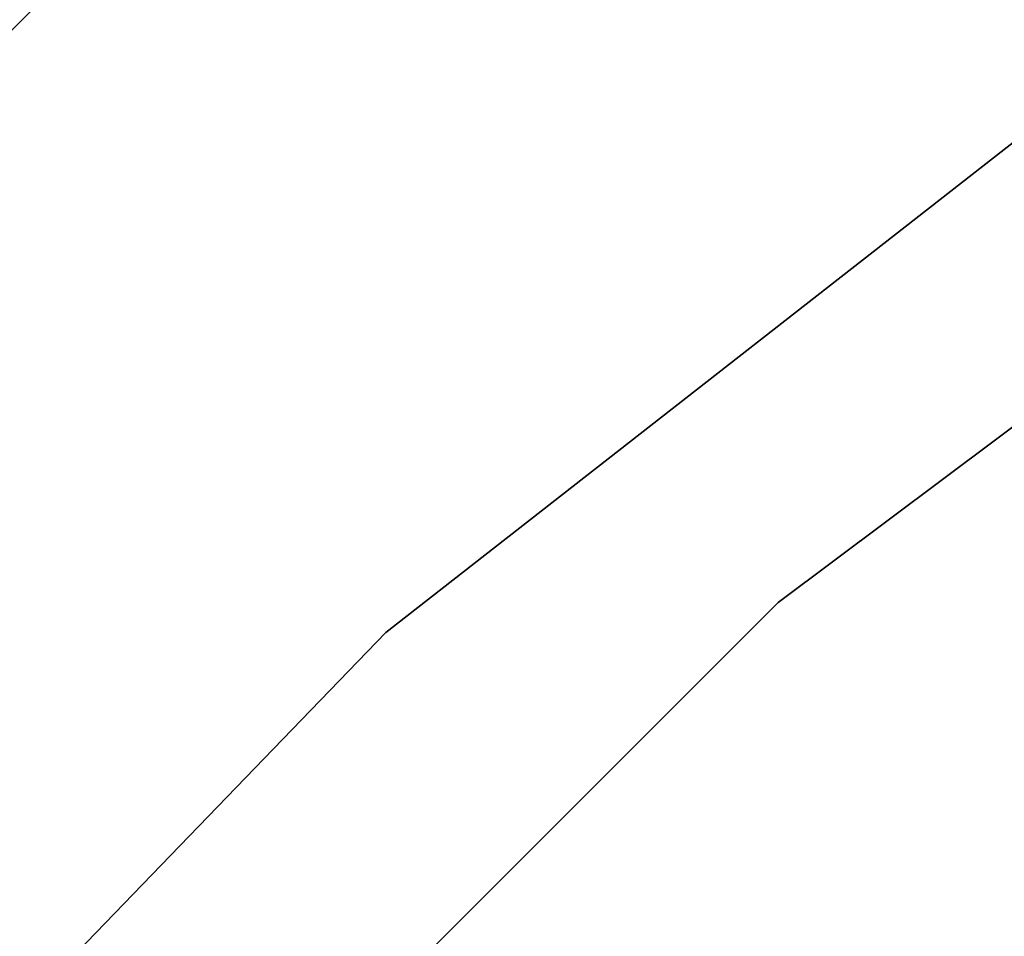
# Model space of a CAD drawing. Header units: millimetres. Extents: x -150 to 150, y -150 to 150.
# Tile 97 of 222: x -72.57 to -66.35, y 76.11 to 81.9. Entities that reach past the tile are written whole.
import ezdxf

# ---------------------------------------------------------------- set-up
doc = ezdxf.new("R2010")
doc.units = ezdxf.units.MM
doc.header["$LTSCALE"] = 25.4
doc.layers.get('0').update_dxf_attribs({"true_color": 0xff5454})

# ---------------------------------------------------------------- blocks, each defined once
blk = doc.blocks.new('CAMELEON-CANOPY-A-8566-8564-8565-8563.STL#2')
at = {"color": 0}
mesh = blk.add_polyface(dxfattribs=at)
corners = [(-79.8467, 77.1071, 16.8729), (-68.3384, 87.4692, 2.8729), (-79.8467, 77.1071, 2.8729), (-68.3384, 87.4692, 16.8729)]
mesh.append_faces([[corners[k] for k in face] for face in [(0, 1, 2), (1, 0, 3)]], dxfattribs={"vtx0": -1, "color": 0})
mesh = blk.add_polyface(dxfattribs=at)
corners = [(-70.2587, 78.0302, 23.6822), (-58.7153, 87.049, 17.1822), (-70.2587, 78.0302, 17.1822), (-58.7153, 87.049, 23.6822)]
mesh.append_faces([[corners[k] for k in face] for face in [(0, 1, 2), (1, 0, 3)]], dxfattribs={"vtx0": -1, "color": 0})
mesh = blk.add_polyface(dxfattribs=at)
corners = [(-55.9563, 87.0697, 19.1822), (-67.7781, 78.2201, 17.1822), (-55.9563, 87.0697, 17.1822), (-67.7781, 78.2201, 19.1822)]
mesh.append_faces([[corners[k] for k in face] for face in [(0, 1, 2), (1, 0, 3)]], dxfattribs={"vtx0": -1, "color": 0})
mesh = blk.add_polyface(dxfattribs=at)
corners = [(-55.9563, 87.0697, 23.6822), (-67.7781, 78.2201, 20.6822), (-55.9563, 87.0697, 20.6822), (-67.7781, 78.2201, 23.6822)]
mesh.append_faces([[corners[k] for k in face] for face in [(0, 1, 2), (1, 0, 3)]], dxfattribs={"vtx0": -1, "color": 0})
mesh = blk.add_polyface(dxfattribs=at)
corners = [(-71.7072, 82.7546, 4.3729), (-82.7546, 71.7072, 16.8729), (-82.7546, 71.7072, 4.3729), (-71.7072, 82.7546, 16.8729)]
mesh.append_faces([[corners[k] for k in face] for face in [(0, 1, 2), (1, 0, 3)]], dxfattribs={"vtx0": -1, "color": 0})
mesh = blk.add_polyface(dxfattribs=at)
corners = [(-67.7781, 78.2201, 17.1822), (-78.2201, 67.7781, 19.1822), (-78.2201, 67.7781, 17.1822), (-67.7781, 78.2201, 19.1822)]
mesh.append_faces([[corners[k] for k in face] for face in [(0, 1, 2), (1, 0, 3)]], dxfattribs={"vtx0": -1, "color": 0})
mesh = blk.add_polyface(dxfattribs=at)
corners = [(-67.7781, 78.2201, 20.6822), (-78.2201, 67.7781, 23.6822), (-78.2201, 67.7781, 20.6822), (-67.7781, 78.2201, 23.6822)]
mesh.append_faces([[corners[k] for k in face] for face in [(0, 1, 2), (1, 0, 3)]], dxfattribs={"vtx0": -1, "color": 0})
mesh = blk.add_polyface(dxfattribs=at)
corners = [(-70.2587, 78.0302, 23.6822), (-80.4347, 67.4927, 17.1822), (-80.4347, 67.4927, 23.6822), (-70.2587, 78.0302, 17.1822)]
mesh.append_faces([[corners[k] for k in face] for face in [(0, 1, 2), (1, 0, 3)]], dxfattribs={"vtx0": -1, "color": 0})
mesh = blk.add_polyface(dxfattribs=at)
corners = [(-72.5721, 67.3371, 11.3729), (-61.7255, 77.4013, 4.3729), (-72.5721, 67.3371, 4.3729), (-61.7255, 77.4013, 11.3729)]
mesh.append_faces([[corners[k] for k in face] for face in [(0, 1, 2), (1, 0, 3)]], dxfattribs={"vtx0": -1, "color": 0})
mesh = blk.add_polyface(dxfattribs=at)
corners = [(-60.7903, 76.2286, 11.3729), (-71.4726, 66.3168, 4.3729), (-60.7903, 76.2286, 4.3729), (-71.4726, 66.3168, 11.3729)]
mesh.append_faces([[corners[k] for k in face] for face in [(0, 1, 2), (1, 0, 3)]], dxfattribs={"vtx0": -1, "color": 0})

msp = doc.modelspace()

# ---------------------------------------------------------------- block references
at = {"color": 250, "true_color": 0x262626}
msp.add_blockref('CAMELEON-CANOPY-A-8566-8564-8565-8563.STL#2', (0, 0), dxfattribs=at)

doc.saveas('drawing.dxf')
